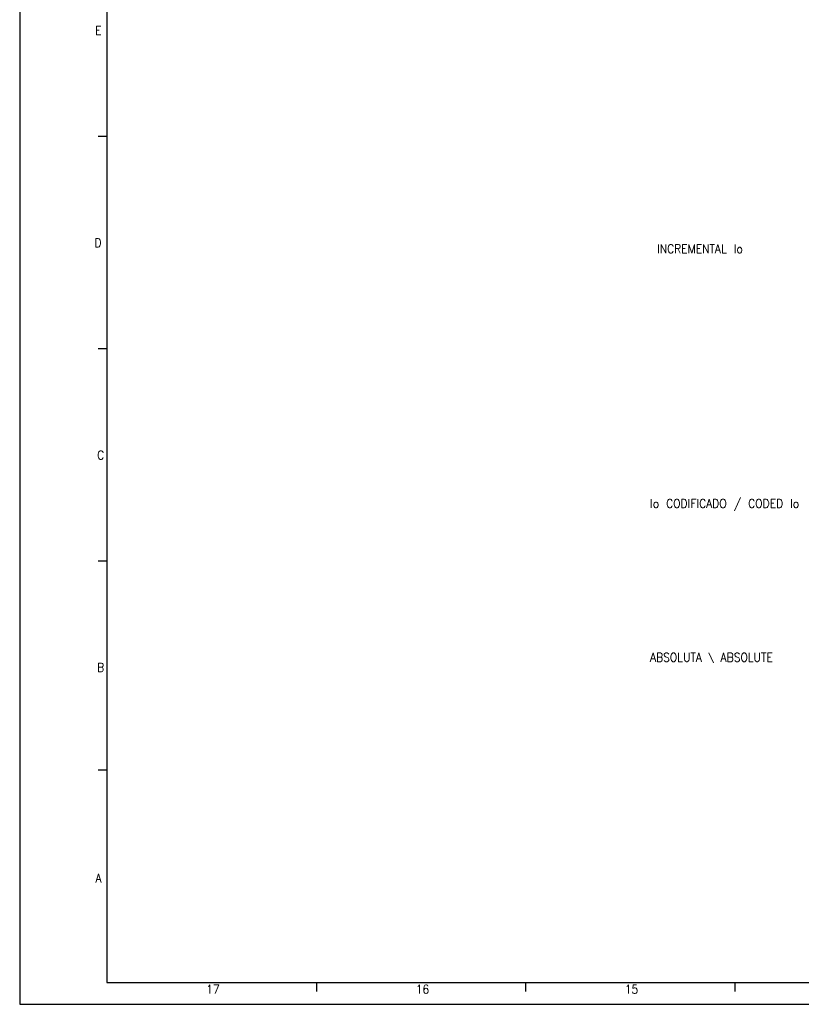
# Model space of a CAD drawing. Header units: inches. Extents: x -235 to 4016, y -109 to 485.
# Tile 1 of 29: x -235 to -56, y -109 to 116. Entities that reach past the tile are written whole.
import ezdxf

# ---------------------------------------------------------------- set-up
doc = ezdxf.new("R2010")
doc.units = ezdxf.units.IN
doc.layers.add('1', color=7, linetype='Continuous')
doc.styles.add('CONVERTER_11', font='txt.shx', dxfattribs={"width": 0.9})

# ---------------------------------------------------------------- blocks, each defined once
blk = doc.blocks.new('A', base_point=(270.5, 214.12))
at = {"layer": '1', "color": 2, "style": 'CONVERTER_11', "width": 0.9}
for s, p in [('INCREMENTAL lo', (-89.21, 62.943)), ('lo CODIFICADO / CODED lo', (-90.817, 4.55))]:
    blk.add_text(s, height=2, dxfattribs=at).set_placement(p)
at = {"layer": '1', "color": 2, "insert": (-90.817, -30.988), "char_height": 2, "attachment_point": 7, "line_spacing_factor": 1.20048, "style": 'CONVERTER_11'}
blk.add_mtext('ABSOLUTA \\\\ ABSOLUTE', dxfattribs=at)
blk = doc.blocks.new('Marco_a1', base_point=(184.81, 187.78))
at = {"layer": '1', "color": 2, "linetype": 'Continuous'}
for p, q in [((-235.19, 484.78), (-235.19, -109.22)), ((-215.19, 89.65), (-217.19, 89.65)), ((-215.19, 40.98), (-217.19, 40.98)), ((-215.21, -7.69), (-217.21, -7.69)), ((-215.21, -55.55), (-217.21, -55.55)), ((-167.24, -104.27), (-167.24, -106.27)), ((-119.3, -104.27), (-119.3, -106.27)), ((-71.36, -104.27), (-71.36, -106.27)), ((-235.19, -109.22), (604.81, -109.22))]:
    blk.add_line(p, q, dxfattribs=at)
at = {"layer": '1', "color": 7, "linetype": 'Continuous'}
for p, q in [((-215.19, 479.78), (-215.19, -104.22)), ((-215.19, -104.22), (599.81, -104.22))]:
    blk.add_line(p, q, dxfattribs=at)
at = {"layer": '1', "color": 2, "char_height": 2, "attachment_point": 4, "line_spacing_factor": 1.20048, "style": 'CONVERTER_11'}
for s, insert in [('E', (-217.89, 113.98)), ('D', (-218.03, 65.31)), ('C', (-217.43, 16.65)), ('B', (-217.46, -32.02)), ('A', (-217.8, -80.29)), ('17', (-192.46, -105.77)), ('16', (-144.46, -105.77)), ('15', (-96.58, -105.77))]:
    blk.add_mtext(s, dxfattribs=dict(at, insert=insert))
blk = doc.blocks.new('Top', base_point=(184.81, 187.78))
blk.add_blockref('Marco_a1', (184.81, 187.78))
blk = doc.blocks.new('_dummy_frame__45', base_point=(-235.19, -174.57))
blk.add_blockref('Top', (184.81, 187.78))
blk = doc.blocks.new('_dummy_frame__46', base_point=(-346.5, -309.51))
at = {"layer": '1'}
blk.add_blockref('_dummy_frame__45', (-235.19, -174.57), dxfattribs=at)

msp = doc.modelspace()

# ---------------------------------------------------------------- block references
msp.add_blockref('A', (270.5, 214.12))
at = {"layer": '1'}
msp.add_blockref('_dummy_frame__46', (-346.5, -309.51), dxfattribs=at)

doc.saveas('drawing.dxf')
